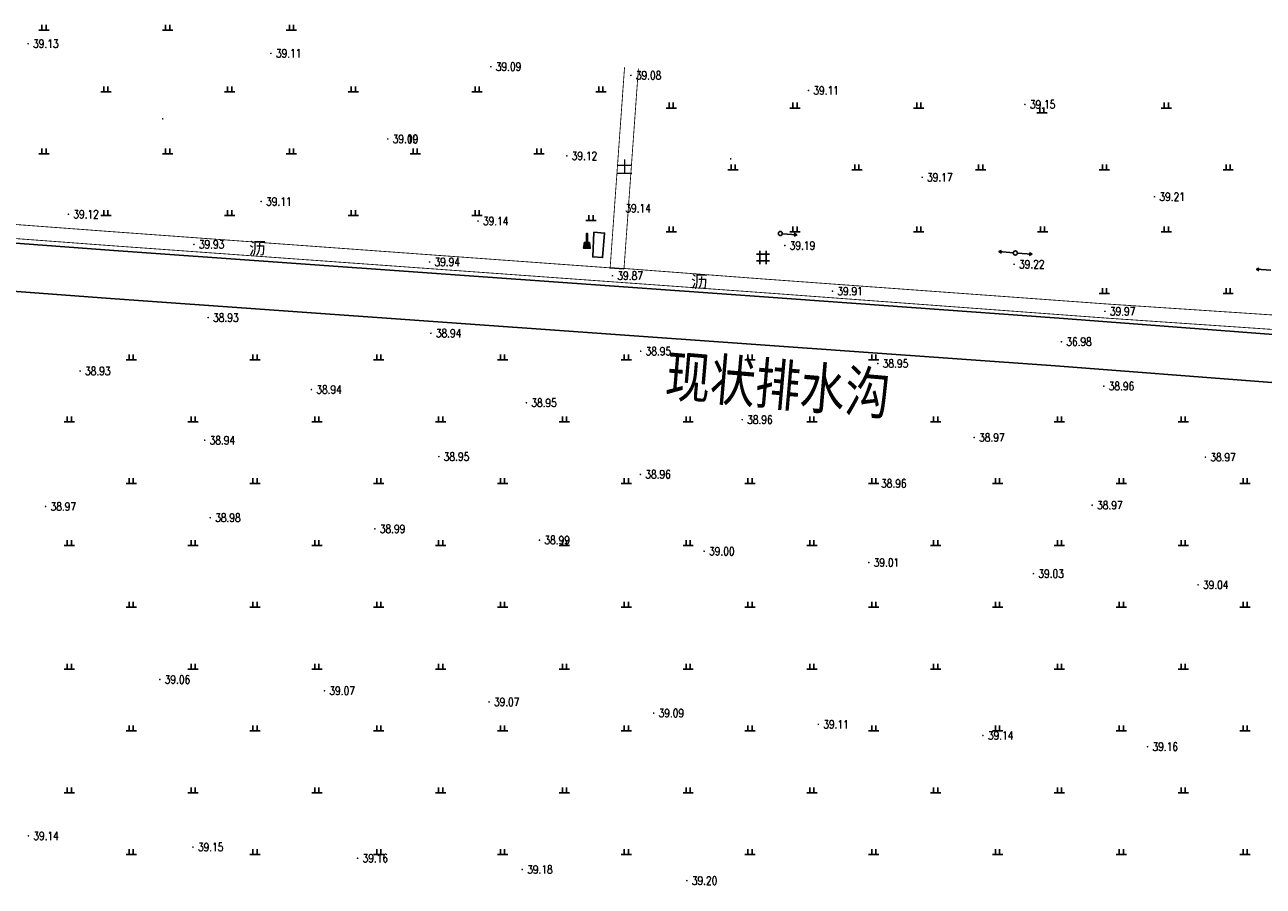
# Model space of a CAD drawing. Extents: x 456755 to 458049, y 3845626 to 3853218.
# Tile 32 of 80: x 457154 to 457454, y 3848751 to 3848960. Entities that reach past the tile are written whole.
import ezdxf
from ezdxf.enums import TextEntityAlignment as Align

# ---------------------------------------------------------------- set-up
doc = ezdxf.new("R2010")
doc.units = 0
doc.header["$PDMODE"] = 34
doc.header["$PDSIZE"] = 0.2
doc.linetypes.add('X2', pattern=[10, 8, -2])
doc.linetypes.add('X3', pattern=[5, 4, -1])
doc.layers.get('0').update_dxf_attribs({"linetype": 'CONTINUOUS'})
for name, color, linetype in [('DLDW', 11, 'CONTINUOUS'), ('DLSS', 4, 'CONTINUOUS'), ('DMTZ', 3, 'CONTINUOUS'), ('GCD', 1, 'CONTINUOUS'), ('GXYZ', 2, 'CONTINUOUS'), ('SXSS', 5, 'CONTINUOUS'), ('ZBTZ', 3, 'CONTINUOUS')]:
    doc.layers.add(name, color=color, linetype=linetype)
doc.styles.add('HZ', font='rs.shx', dxfattribs={"width": 0.8, "bigfont": 'hztxt.shx'})
doc.styles.add('仿宋体', font='仿宋_GB2312.ttf', dxfattribs={"width": 0.8})
doc.styles.add('黑体', font='simhei.ttf')
doc.linetypes.add('10411', pattern='A,2,[150,AAA.SHX,S=1,R=0,X=0,Y=1],2,[151,AAA.SHX,S=1,R=0,X=0,Y=3],1e-11', length=4)
doc.linetypes.add('1161', pattern='A,0,[149,AAA.SHX,S=0.15,R=0,X=0,Y=0],-1.6', length=1.6)
doc.linetypes.add('8352', pattern='A,1.5,[145,AAA.SHX,S=1,R=0,X=0,Y=1],1.5,-1,3,-1', length=8)

# ---------------------------------------------------------------- blocks, each defined once
blk = doc.blocks.new('gc013b')
at = {"linetype": 'Continuous'}
blk.add_line((0.5, 0), (4, 0), dxfattribs=at)
at = {"linetype": 'Continuous', "flags": 128}
blk.add_lwpolyline([(3.39, 0.35), (4, 0), (3.39, -0.35)], dxfattribs=at)
blk = doc.blocks.new('gc170')
at = {"linetype": 'Continuous'}
blk.add_circle((0, 0), 0.5, dxfattribs=at)
blk = doc.blocks.new('gc146')
for points in [[(1.6, 0.82), (-1.6, 0.82)], [(-0.8, -1.58), (-0.8, 1.62)], [(0.8, 1.62), (0.8, -1.58)], [(-1.6, -0.78), (1.6, -0.78)]]:
    blk.add_lwpolyline(points)
blk = doc.blocks.new('gc119')
for p, q in [((-1.25, 0), (1.25, 0)), ((-0.5, 1.3), (-0.5, 0)), ((0.5, 1.3), (0.5, 0))]:
    blk.add_line(p, q)
blk = doc.blocks.new('*U30')
at = {"linetype": 'Continuous'}
for points in [[(0, 2.5), (0.1, 3.6), (-0.1, 3.6)], [(0, 2.5), (-0.1, 3.6), (-0.1, 1.4)], [(0, 2.5), (0.1, 1.4), (0.1, 3.6)], [(0, 2.5), (-0.1, 1.4), (0.1, 1.4)]]:
    blk.add_solid(points, dxfattribs=at)
blk = doc.blocks.new('*U31')
at = {"linetype": 'Continuous'}
for points in [[(-0.1, -0.1), (-0.6, 0.6), (-0.8, -0.8)], [(-0.1, -0.1), (0.6, 0.6), (-0.6, 0.6)], [(-0.1, -0.1), (0.8, -0.8), (0.6, 0.6)], [(-0.1, -0.1), (-0.8, -0.8), (0.8, -0.8)]]:
    blk.add_solid(points, dxfattribs=at)
blk = doc.blocks.new('gc017')
for p, q in [((-0.6, 0.6), (-0.8, -0.8)), ((-0.6, 0.6), (0.6, 0.6)), ((0.6, 0.6), (0.8, -0.8)), ((-0.8, -0.8), (0.8, -0.8))]:
    blk.add_line(p, q)
for points in [[(0.6, 0.6), (-0.6, 0.6), (-0.8, -0.8), (0.8, -0.8)], [(-0.1, 0.6), (0.1, 0.6), (0.1, 2.8), (-0.1, 2.8)]]:
    blk.add_lwpolyline(points, close=True)
at = {"const_width": 0.2}
blk.add_lwpolyline([(-0.6, 0.6), (-0.6, 0.6), (-0.6, 0.6)], dxfattribs=at)
blk.add_point((0, 0))
at = {"linetype": 'Continuous'}
for name, p in [('*U31', (0, 0)), ('*U30', (0, -0.8))]:
    blk.add_blockref(name, p, dxfattribs=at)
blk = doc.blocks.new('GC200')
at = {"linetype": 'Continuous', "const_width": 0.2, "flags": 128}
blk.add_lwpolyline([(-0.1, 0, 1), (0.1, 0, 1)], format="xyb", close=True, dxfattribs=at)

msp = doc.modelspace()

# ---------------------------------------------------------------- linework, layer by layer
at = {"layer": 'DLDW', "linetype": '1161', "elevation": 1.9, "flags": 128}
msp.add_lwpolyline([(457291.62, 3848910.01), (457291.36, 3848904.03), (457293.77, 3848903.84), (457294.25, 3848909.79)], close=True, dxfattribs=at)
at = {"layer": 'DLSS', "linetype": 'X3', "const_width": 0.2, "elevation": 1.72, "flags": 128}
msp.add_lwpolyline([(457295.6, 3848901.45), (457297.96, 3848934.29), (457299.09, 3848950.03)], dxfattribs=at)
at = {"layer": 'DLSS', "linetype": 'Continuous', "const_width": 0.2, "flags": 128}
for points, elevation in [([(457298.96, 3848901.21), (457301.32, 3848934.05), (457302.45, 3848949.79)], 1.72), ([(457742.24, 3848866.76), (457621.54, 3848875.13), (457415.62, 3848889.19), (457333.74, 3848895.26), (457174.91, 3848906.72), (457030.58, 3848917.43), (456985.76, 3848919.11), (456984.6, 3848918.93), (456984.14, 3848918.71), (456983.56, 3848905.47), (456980.7, 3848851.1), (456971.51, 3848710.93), (456971.28, 3848708.05)], -37.75)]:
    msp.add_lwpolyline(points, dxfattribs=dict(at, elevation=elevation))
at = {"layer": 'DLSS', "linetype": 'X2', "const_width": 0.2, "flags": 128}
for points, elevation in [([(457295.54, 3848901.36), (457174.33, 3848910.17), (457031.3, 3848920.84), (456985.2, 3848923.65), (456983.12, 3848923.7)], 2.12), ([(457744.15, 3848870.13), (457622.01, 3848878.58), (457501.02, 3848886.96), (457416.5, 3848892.56), (457332.45, 3848898.68), (457298.96, 3848901.21)], 1.72)]:
    msp.add_lwpolyline(points, dxfattribs=dict(at, elevation=elevation))
at = {"layer": 'DMTZ', "color": 5, "linetype": '10411', "elevation": 2.21, "flags": 128}
for points in [[(457742.09, 3848864.57), (457621.39, 3848872.94), (457505.14, 3848881.46), (457404.43, 3848889.19), (457332.84, 3848894.29), (457175.29, 3848905.55), (457030.22, 3848916.38), (456985.66, 3848918.25)], [(456984.87, 3848906.2), (457029.54, 3848904.73), (457174.44, 3848893.92), (457332.01, 3848882.66), (457403.57, 3848877.56), (457504.27, 3848869.83), (457620.56, 3848861.31), (457725.77, 3848854.02), (457741.63, 3848853.19)]]:
    msp.add_lwpolyline(points, dxfattribs=at)
at = {"layer": 'ZBTZ', "linetype": '1161', "elevation": 2.12, "flags": 128}
msp.add_lwpolyline([(457295.54, 3848901.36), (457298.95, 3848901.11)], dxfattribs=at)

# ---------------------------------------------------------------- block references
at = {"layer": 'DLDW', "linetype": '1161'}
msp.add_blockref('gc017', (457289.97, 3848906.92, -37.75), dxfattribs=at)
at = {"layer": 'GCD', "linetype": 'Continuous'}
ref = msp.add_blockref('GC200', (457154.51, 3848955.73, 1.38), dxfattribs=at)
ref.add_attrib('height', '39.13', dxfattribs={"linetype": 'Continuous', "height": 2, "style": 'HZ', "width": 0.8}).set_placement((457155.71, 3848955.73, -37.75), align=Align.MIDDLE_LEFT)
ref = msp.add_blockref('GC200', (457213.37, 3848953.39, 1.36), dxfattribs=at)
ref.add_attrib('height', '39.11', dxfattribs={"linetype": 'Continuous', "height": 2, "style": 'HZ', "width": 0.8}).set_placement((457214.57, 3848953.39, -37.75), align=Align.MIDDLE_LEFT)
ref = msp.add_blockref('GC200', (457266.68, 3848950.15, 1.34), dxfattribs=at)
ref.add_attrib('height', '39.09', dxfattribs={"linetype": 'Continuous', "height": 2, "style": 'HZ', "width": 0.8}).set_placement((457267.88, 3848950.15, -37.75), align=Align.MIDDLE_LEFT)
ref = msp.add_blockref('GC200', (457300.63, 3848948.05, 1.33), dxfattribs=at)
ref.add_attrib('height', '39.08', dxfattribs={"linetype": 'Continuous', "height": 2, "style": 'HZ', "width": 0.8}).set_placement((457301.83, 3848948.05, -37.75), align=Align.MIDDLE_LEFT)
ref = msp.add_blockref('GC200', (457343.67, 3848944.4, 1.36), dxfattribs=at)
ref.add_attrib('height', '39.11', dxfattribs={"linetype": 'Continuous', "height": 2, "style": 'HZ', "width": 0.8}).set_placement((457344.87, 3848944.4, -37.75), align=Align.MIDDLE_LEFT)
ref = msp.add_blockref('GC200', (457396.14, 3848941, 1.4), dxfattribs=at)
ref.add_attrib('height', '39.15', dxfattribs={"linetype": 'Continuous', "height": 2, "style": 'HZ', "width": 0.8}).set_placement((457397.34, 3848941, -37.75), align=Align.MIDDLE_LEFT)
ref = msp.add_blockref('GC200', (457187.13, 3848937.5, 1.35), dxfattribs=at)
ref.add_attrib('height', '39.10', dxfattribs={"linetype": 'Continuous', "height": 2, "style": 'HZ', "width": 0.8}).set_placement((457242.9, 3848932.62, -37.75), align=Align.MIDDLE_LEFT)
ref = msp.add_blockref('GC200', (457241.7, 3848932.62, 1.34), dxfattribs=at)
ref.add_attrib('height', '39.09', dxfattribs={"linetype": 'Continuous', "height": 2, "style": 'HZ', "width": 0.8}).set_placement((457242.9, 3848932.62, -37.75), align=Align.MIDDLE_LEFT)
ref = msp.add_blockref('GC200', (457285.09, 3848928.51, 1.37), dxfattribs=at)
ref.add_attrib('height', '39.12', dxfattribs={"linetype": 'Continuous', "height": 2, "style": 'HZ', "width": 0.8}).set_placement((457286.29, 3848928.51, -37.75), align=Align.MIDDLE_LEFT)
ref = msp.add_blockref('GC200', (457324.82, 3848927.78, 1.39), dxfattribs=at)
ref.add_attrib('height', '39.14', dxfattribs={"linetype": 'Continuous', "height": 2, "style": 'HZ', "width": 0.8}).set_placement((457299.29, 3848915.82, -37.75), align=Align.MIDDLE_LEFT)
ref = msp.add_blockref('GC200', (457371.22, 3848923.33, 1.42), dxfattribs=at)
ref.add_attrib('height', '39.17', dxfattribs={"linetype": 'Continuous', "height": 2, "style": 'HZ', "width": 0.8}).set_placement((457372.42, 3848923.33, -37.75), align=Align.MIDDLE_LEFT)
ref = msp.add_blockref('GC200', (457211, 3848917.44, 1.36), dxfattribs=at)
ref.add_attrib('height', '39.11', dxfattribs={"linetype": 'Continuous', "height": 2, "style": 'HZ', "width": 0.8}).set_placement((457212.2, 3848917.44, -37.75), align=Align.MIDDLE_LEFT)
ref = msp.add_blockref('GC200', (457427.55, 3848918.61, 1.46), dxfattribs=at)
ref.add_attrib('height', '39.21', dxfattribs={"linetype": 'Continuous', "height": 2, "style": 'HZ', "width": 0.8}).set_placement((457428.75, 3848918.61, -37.75), align=Align.MIDDLE_LEFT)
ref = msp.add_blockref('GC200', (457164.27, 3848914.36, 1.37), dxfattribs=at)
ref.add_attrib('height', '39.12', dxfattribs={"linetype": 'Continuous', "height": 2, "style": 'HZ', "width": 0.8}).set_placement((457165.47, 3848914.36, -37.75), align=Align.MIDDLE_LEFT)
ref = msp.add_blockref('GC200', (457263.57, 3848912.71, 1.39), dxfattribs=at)
ref.add_attrib('height', '39.14', dxfattribs={"linetype": 'Continuous', "height": 2, "style": 'HZ', "width": 0.8}).set_placement((457264.77, 3848912.71, -37.75), align=Align.MIDDLE_LEFT)
ref = msp.add_blockref('GC200', (457194.7, 3848907.05, 2.18), dxfattribs=at)
ref.add_attrib('height', '39.93', dxfattribs={"linetype": 'Continuous', "height": 2, "style": 'HZ', "width": 0.8}).set_placement((457195.9, 3848907.05, -37.75), align=Align.MIDDLE_LEFT)
ref = msp.add_blockref('GC200', (457337.93, 3848906.77, 1.44), dxfattribs=at)
ref.add_attrib('height', '39.19', dxfattribs={"linetype": 'Continuous', "height": 2, "style": 'HZ', "width": 0.8}).set_placement((457339.13, 3848906.77, -37.75), align=Align.MIDDLE_LEFT)
ref = msp.add_blockref('GC200', (457251.82, 3848902.79, 2.19), dxfattribs=at)
ref.add_attrib('height', '39.94', dxfattribs={"linetype": 'Continuous', "height": 2, "style": 'HZ', "width": 0.8}).set_placement((457253.02, 3848902.79, -37.75), align=Align.MIDDLE_LEFT)
ref = msp.add_blockref('GC200', (457393.52, 3848902.22, 1.47), dxfattribs=at)
ref.add_attrib('height', '39.22', dxfattribs={"linetype": 'Continuous', "height": 2, "style": 'HZ', "width": 0.8}).set_placement((457394.72, 3848902.22, -37.75), align=Align.MIDDLE_LEFT)
ref = msp.add_blockref('GC200', (457296.16, 3848899.45, 2.12), dxfattribs=at)
ref.add_attrib('height', '39.87', dxfattribs={"linetype": 'Continuous', "height": 2, "style": 'HZ', "width": 0.8}).set_placement((457297.36, 3848899.45, -37.75), align=Align.MIDDLE_LEFT)
ref = msp.add_blockref('GC200', (457349.48, 3848895.71, 2.16), dxfattribs=at)
ref.add_attrib('height', '39.91', dxfattribs={"linetype": 'Continuous', "height": 2, "style": 'HZ', "width": 0.8}).set_placement((457350.68, 3848895.71, -37.75), align=Align.MIDDLE_LEFT)
ref = msp.add_blockref('GC200', (457198.15, 3848889.29, 1.18), dxfattribs=at)
ref.add_attrib('height', '38.93', dxfattribs={"linetype": 'Continuous', "height": 2, "style": 'HZ', "width": 0.8}).set_placement((457199.35, 3848889.29, -37.75), align=Align.MIDDLE_LEFT)
ref = msp.add_blockref('GC200', (457415.54, 3848890.81, 2.22), dxfattribs=at)
ref.add_attrib('height', '39.97', dxfattribs={"linetype": 'Continuous', "height": 2, "style": 'HZ', "width": 0.8}).set_placement((457416.74, 3848890.81, -37.75), align=Align.MIDDLE_LEFT)
ref = msp.add_blockref('GC200', (457252.15, 3848885.5, 1.19), dxfattribs=at)
ref.add_attrib('height', '38.94', dxfattribs={"linetype": 'Continuous', "height": 2, "style": 'HZ', "width": 0.8}).set_placement((457253.35, 3848885.5, -37.75), align=Align.MIDDLE_LEFT)
ref = msp.add_blockref('GC200', (457404.98, 3848883.44, -0.77), dxfattribs=at)
ref.add_attrib('height', '36.98', dxfattribs={"linetype": 'Continuous', "height": 2, "style": 'HZ', "width": 0.8}).set_placement((457406.18, 3848883.44, -37.75), align=Align.MIDDLE_LEFT)
ref = msp.add_blockref('GC200', (457303, 3848881.13, 1.2), dxfattribs=at)
ref.add_attrib('height', '38.95', dxfattribs={"linetype": 'Continuous', "height": 2, "style": 'HZ', "width": 0.8}).set_placement((457304.2, 3848881.13, -37.75), align=Align.MIDDLE_LEFT)
ref = msp.add_blockref('GC200', (457360.49, 3848878.16, 1.21), dxfattribs=at)
ref.add_attrib('height', '38.95', dxfattribs={"linetype": 'Continuous', "height": 2, "style": 'HZ', "width": 0.8}).set_placement((457361.69, 3848878.16, -37.75), align=Align.MIDDLE_LEFT)
ref = msp.add_blockref('GC200', (457167.11, 3848876.33, 1.19), dxfattribs=at)
ref.add_attrib('height', '38.93', dxfattribs={"linetype": 'Continuous', "height": 2, "style": 'HZ', "width": 0.8}).set_placement((457168.31, 3848876.33, -37.75), align=Align.MIDDLE_LEFT)
ref = msp.add_blockref('GC200', (457223.17, 3848871.83, 1.19), dxfattribs=at)
ref.add_attrib('height', '38.94', dxfattribs={"linetype": 'Continuous', "height": 2, "style": 'HZ', "width": 0.8}).set_placement((457224.37, 3848871.83, -37.75), align=Align.MIDDLE_LEFT)
ref = msp.add_blockref('GC200', (457415.26, 3848872.67, 1.21), dxfattribs=at)
ref.add_attrib('height', '38.96', dxfattribs={"linetype": 'Continuous', "height": 2, "style": 'HZ', "width": 0.8}).set_placement((457416.46, 3848872.67, -37.75), align=Align.MIDDLE_LEFT)
ref = msp.add_blockref('GC200', (457275.29, 3848868.63, 1.2), dxfattribs=at)
ref.add_attrib('height', '38.95', dxfattribs={"linetype": 'Continuous', "height": 2, "style": 'HZ', "width": 0.8}).set_placement((457276.49, 3848868.63, -37.75), align=Align.MIDDLE_LEFT)
ref = msp.add_blockref('GC200', (457327.61, 3848864.53, 1.21), dxfattribs=at)
ref.add_attrib('height', '38.96', dxfattribs={"linetype": 'Continuous', "height": 2, "style": 'HZ', "width": 0.8}).set_placement((457328.81, 3848864.53, -37.75), align=Align.MIDDLE_LEFT)
ref = msp.add_blockref('GC200', (457197.31, 3848859.53, 1.19), dxfattribs=at)
ref.add_attrib('height', '38.94', dxfattribs={"linetype": 'Continuous', "height": 2, "style": 'HZ', "width": 0.8}).set_placement((457198.51, 3848859.53, -37.75), align=Align.MIDDLE_LEFT)
ref = msp.add_blockref('GC200', (457383.84, 3848860.21, 1.22), dxfattribs=at)
ref.add_attrib('height', '38.97', dxfattribs={"linetype": 'Continuous', "height": 2, "style": 'HZ', "width": 0.8}).set_placement((457385.04, 3848860.21, -37.75), align=Align.MIDDLE_LEFT)
ref = msp.add_blockref('GC200', (457254.07, 3848855.56, 1.2), dxfattribs=at)
ref.add_attrib('height', '38.95', dxfattribs={"linetype": 'Continuous', "height": 2, "style": 'HZ', "width": 0.8}).set_placement((457255.27, 3848855.56, -37.75), align=Align.MIDDLE_LEFT)
ref = msp.add_blockref('GC200', (457439.88, 3848855.44, 1.22), dxfattribs=at)
ref.add_attrib('height', '38.97', dxfattribs={"linetype": 'Continuous', "height": 2, "style": 'HZ', "width": 0.8}).set_placement((457441.08, 3848855.44, -37.75), align=Align.MIDDLE_LEFT)
ref = msp.add_blockref('GC200', (457302.93, 3848851.26, 1.21), dxfattribs=at)
ref.add_attrib('height', '38.96', dxfattribs={"linetype": 'Continuous', "height": 2, "style": 'HZ', "width": 0.8}).set_placement((457304.13, 3848851.26, -37.75), align=Align.MIDDLE_LEFT)
ref = msp.add_blockref('GC200', (457360.07, 3848849.06, 1.22), dxfattribs=at)
ref.add_attrib('height', '38.96', dxfattribs={"linetype": 'Continuous', "height": 2, "style": 'HZ', "width": 0.8}).set_placement((457361.27, 3848849.06, -37.75), align=Align.MIDDLE_LEFT)
ref = msp.add_blockref('GC200', (457158.75, 3848843.47, 1.22), dxfattribs=at)
ref.add_attrib('height', '38.97', dxfattribs={"linetype": 'Continuous', "height": 2, "style": 'HZ', "width": 0.8}).set_placement((457159.95, 3848843.47, -37.75), align=Align.MIDDLE_LEFT)
ref = msp.add_blockref('GC200', (457412.44, 3848843.79, 1.22), dxfattribs=at)
ref.add_attrib('height', '38.97', dxfattribs={"linetype": 'Continuous', "height": 2, "style": 'HZ', "width": 0.8}).set_placement((457413.64, 3848843.79, -37.75), align=Align.MIDDLE_LEFT)
ref = msp.add_blockref('GC200', (457198.66, 3848840.75, 1.23), dxfattribs=at)
ref.add_attrib('height', '38.98', dxfattribs={"linetype": 'Continuous', "height": 2, "style": 'HZ', "width": 0.8}).set_placement((457199.86, 3848840.75, -37.75), align=Align.MIDDLE_LEFT)
ref = msp.add_blockref('GC200', (457238.57, 3848838.04, 1.24), dxfattribs=at)
ref.add_attrib('height', '38.99', dxfattribs={"linetype": 'Continuous', "height": 2, "style": 'HZ', "width": 0.8}).set_placement((457239.77, 3848838.04, -37.75), align=Align.MIDDLE_LEFT)
ref = msp.add_blockref('GC200', (457278.47, 3848835.32, 1.24), dxfattribs=at)
ref.add_attrib('height', '38.99', dxfattribs={"linetype": 'Continuous', "height": 2, "style": 'HZ', "width": 0.8}).set_placement((457279.67, 3848835.32, -37.75), align=Align.MIDDLE_LEFT)
ref = msp.add_blockref('GC200', (457318.38, 3848832.61, 1.25), dxfattribs=at)
ref.add_attrib('height', '39.00', dxfattribs={"linetype": 'Continuous', "height": 2, "style": 'HZ', "width": 0.8}).set_placement((457319.58, 3848832.61, -37.75), align=Align.MIDDLE_LEFT)
ref = msp.add_blockref('GC200', (457358.29, 3848829.89, 1.27), dxfattribs=at)
ref.add_attrib('height', '39.01', dxfattribs={"linetype": 'Continuous', "height": 2, "style": 'HZ', "width": 0.8}).set_placement((457359.49, 3848829.89, -37.75), align=Align.MIDDLE_LEFT)
ref = msp.add_blockref('GC200', (457398.2, 3848827.18, 1.28), dxfattribs=at)
ref.add_attrib('height', '39.03', dxfattribs={"linetype": 'Continuous', "height": 2, "style": 'HZ', "width": 0.8}).set_placement((457399.4, 3848827.18, -37.75), align=Align.MIDDLE_LEFT)
ref = msp.add_blockref('GC200', (457438.11, 3848824.46, 1.29), dxfattribs=at)
ref.add_attrib('height', '39.04', dxfattribs={"linetype": 'Continuous', "height": 2, "style": 'HZ', "width": 0.8}).set_placement((457439.31, 3848824.46, -37.75), align=Align.MIDDLE_LEFT)
ref = msp.add_blockref('GC200', (457186.43, 3848801.49, 1.31), dxfattribs=at)
ref.add_attrib('height', '39.06', dxfattribs={"linetype": 'Continuous', "height": 2, "style": 'HZ', "width": 0.8}).set_placement((457187.63, 3848801.49, -37.75), align=Align.MIDDLE_LEFT)
ref = msp.add_blockref('GC200', (457226.34, 3848798.78, 1.32), dxfattribs=at)
ref.add_attrib('height', '39.07', dxfattribs={"linetype": 'Continuous', "height": 2, "style": 'HZ', "width": 0.8}).set_placement((457227.54, 3848798.78, -37.75), align=Align.MIDDLE_LEFT)
ref = msp.add_blockref('GC200', (457266.24, 3848796.06, 1.33), dxfattribs=at)
ref.add_attrib('height', '39.07', dxfattribs={"linetype": 'Continuous', "height": 2, "style": 'HZ', "width": 0.8}).set_placement((457267.44, 3848796.06, -37.75), align=Align.MIDDLE_LEFT)
ref = msp.add_blockref('GC200', (457306.15, 3848793.35, 1.34), dxfattribs=at)
ref.add_attrib('height', '39.09', dxfattribs={"linetype": 'Continuous', "height": 2, "style": 'HZ', "width": 0.8}).set_placement((457307.35, 3848793.35, -37.75), align=Align.MIDDLE_LEFT)
ref = msp.add_blockref('GC200', (457346.06, 3848790.63, 1.37), dxfattribs=at)
ref.add_attrib('height', '39.11', dxfattribs={"linetype": 'Continuous', "height": 2, "style": 'HZ', "width": 0.8}).set_placement((457347.26, 3848790.63, -37.75), align=Align.MIDDLE_LEFT)
ref = msp.add_blockref('GC200', (457385.97, 3848787.92, 1.39), dxfattribs=at)
ref.add_attrib('height', '39.14', dxfattribs={"linetype": 'Continuous', "height": 2, "style": 'HZ', "width": 0.8}).set_placement((457387.17, 3848787.92, -37.75), align=Align.MIDDLE_LEFT)
ref = msp.add_blockref('GC200', (457425.87, 3848785.2, 1.41), dxfattribs=at)
ref.add_attrib('height', '39.16', dxfattribs={"linetype": 'Continuous', "height": 2, "style": 'HZ', "width": 0.8}).set_placement((457427.07, 3848785.2, -37.75), align=Align.MIDDLE_LEFT)
ref = msp.add_blockref('GC200', (457154.57, 3848763.57, 1.39), dxfattribs=at)
ref.add_attrib('height', '39.14', dxfattribs={"linetype": 'Continuous', "height": 2, "style": 'HZ', "width": 0.8}).set_placement((457155.77, 3848763.57, -37.75), align=Align.MIDDLE_LEFT)
ref = msp.add_blockref('GC200', (457194.47, 3848760.85, 1.4), dxfattribs=at)
ref.add_attrib('height', '39.15', dxfattribs={"linetype": 'Continuous', "height": 2, "style": 'HZ', "width": 0.8}).set_placement((457195.67, 3848760.85, -37.75), align=Align.MIDDLE_LEFT)
ref = msp.add_blockref('GC200', (457234.38, 3848758.14, 1.41), dxfattribs=at)
ref.add_attrib('height', '39.16', dxfattribs={"linetype": 'Continuous', "height": 2, "style": 'HZ', "width": 0.8}).set_placement((457235.58, 3848758.14, -37.75), align=Align.MIDDLE_LEFT)
ref = msp.add_blockref('GC200', (457274.29, 3848755.42, 1.43), dxfattribs=at)
ref.add_attrib('height', '39.18', dxfattribs={"linetype": 'Continuous', "height": 2, "style": 'HZ', "width": 0.8}).set_placement((457275.49, 3848755.42, -37.75), align=Align.MIDDLE_LEFT)
ref = msp.add_blockref('GC200', (457314.2, 3848752.71, 1.46), dxfattribs=at)
ref.add_attrib('height', '39.20', dxfattribs={"linetype": 'Continuous', "height": 2, "style": 'HZ', "width": 0.8}).set_placement((457315.4, 3848752.71, -37.75), align=Align.MIDDLE_LEFT)
at = {"layer": 'GXYZ', "linetype": 'Continuous'}
for p in [(457336.83, 3848909.69, -37.75), (457393.83, 3848904.96, -37.75)]:
    msp.add_blockref('gc170', p, dxfattribs=at)
for p, rotation in [((457336.83, 3848909.69, -37.75), 355.2564068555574), ((457393.83, 3848904.96, -37.75), 175.2564068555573), ((457393.83, 3848904.96, -37.75), 356.1307007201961), ((457456.28, 3848900.74, -37.75), 176.1307007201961)]:
    msp.add_blockref('gc013b', p, dxfattribs=dict(at, rotation=rotation))
at = {"layer": 'SXSS', "linetype": 'Continuous'}
msp.add_blockref('gc146', (457332.65, 3848903.84, 1.73), dxfattribs=at)
at = {"layer": 'ZBTZ', "linetype": 'Continuous'}
for p in [(457158.35, 3848959.03, -37.75), (457188.35, 3848959.03, -37.75), (457218.35, 3848959.03, -37.75), (457173.35, 3848944.03, -37.75), (457203.35, 3848944.03, -37.75), (457233.35, 3848944.03, -37.75), (457263.35, 3848944.03, -37.75), (457293.35, 3848944.03, -37.75), (457310.41, 3848940.13, -37.75), (457340.41, 3848940.13, -37.75), (457370.41, 3848940.13, -37.75), (457430.41, 3848940.13, -37.75), (457400.25, 3848938.93, -37.75), (457158.35, 3848929.03, -37.75), (457188.35, 3848929.03, -37.75), (457218.35, 3848929.03, -37.75), (457248.35, 3848929.03, -37.75), (457278.35, 3848929.03, -37.75), (457325.41, 3848925.13, -37.75), (457355.41, 3848925.13, -37.75), (457385.41, 3848925.13, -37.75), (457415.41, 3848925.13, -37.75), (457445.41, 3848925.13, -37.75), (457173.35, 3848914.03, -37.75), (457203.35, 3848914.03, -37.75), (457233.35, 3848914.03, -37.75), (457263.35, 3848914.03, -37.75), (457290.95, 3848912.85, -37.75), (457310.41, 3848910.13, -37.75), (457340.41, 3848910.13, -37.75), (457370.41, 3848910.13, -37.75), (457400.41, 3848910.13, -37.75), (457430.41, 3848910.13, -37.75), (457415.41, 3848895.13, -37.75), (457445.41, 3848895.13, -37.75), (457179.51, 3848879.03, -37.75), (457209.51, 3848879.03, -37.75), (457239.51, 3848879.03, -37.75), (457269.51, 3848879.03, -37.75), (457299.51, 3848879.03, -37.75), (457329.51, 3848879.03, -37.75), (457359.51, 3848879.03, -37.75), (457164.51, 3848864.03, -37.75), (457194.51, 3848864.03, -37.75), (457224.51, 3848864.03, -37.75), (457254.51, 3848864.03, -37.75), (457284.51, 3848864.03, -37.75), (457314.51, 3848864.03, -37.75), (457344.51, 3848864.03, -37.75), (457374.51, 3848864.03, -37.75), (457404.51, 3848864.03, -37.75), (457434.51, 3848864.03, -37.75), (457179.51, 3848849.03, -37.75), (457209.51, 3848849.03, -37.75), (457239.51, 3848849.03, -37.75), (457269.51, 3848849.03, -37.75), (457299.51, 3848849.03, -37.75), (457329.51, 3848849.03, -37.75), (457359.51, 3848849.03, -37.75), (457389.51, 3848849.03, -37.75), (457419.51, 3848849.03, -37.75), (457449.51, 3848849.03, -37.75), (457164.51, 3848834.03, -37.75), (457194.51, 3848834.03, -37.75), (457224.51, 3848834.03, -37.75), (457254.51, 3848834.03, -37.75), (457284.51, 3848834.03, -37.75), (457314.51, 3848834.03, -37.75), (457344.51, 3848834.03, -37.75), (457374.51, 3848834.03, -37.75), (457404.51, 3848834.03, -37.75), (457434.51, 3848834.03, -37.75), (457179.51, 3848819.03, -37.75), (457209.51, 3848819.03, -37.75), (457239.51, 3848819.03, -37.75), (457269.51, 3848819.03, -37.75), (457299.51, 3848819.03, -37.75), (457329.51, 3848819.03, -37.75), (457359.51, 3848819.03, -37.75), (457389.51, 3848819.03, -37.75), (457419.51, 3848819.03, -37.75), (457449.51, 3848819.03, -37.75), (457164.51, 3848804.03, -37.75), (457194.51, 3848804.03, -37.75), (457224.51, 3848804.03, -37.75), (457254.51, 3848804.03, -37.75), (457284.51, 3848804.03, -37.75), (457314.51, 3848804.03, -37.75), (457344.51, 3848804.03, -37.75), (457374.51, 3848804.03, -37.75), (457404.51, 3848804.03, -37.75), (457434.51, 3848804.03, -37.75), (457179.51, 3848789.03, -37.75), (457209.51, 3848789.03, -37.75), (457239.51, 3848789.03, -37.75), (457269.51, 3848789.03, -37.75), (457299.51, 3848789.03, -37.75), (457329.51, 3848789.03, -37.75), (457359.51, 3848789.03, -37.75), (457389.51, 3848789.03, -37.75), (457419.51, 3848789.03, -37.75), (457449.51, 3848789.03, -37.75), (457164.51, 3848774.03, -37.75), (457194.51, 3848774.03, -37.75), (457224.51, 3848774.03, -37.75), (457254.51, 3848774.03, -37.75), (457284.51, 3848774.03, -37.75), (457314.51, 3848774.03, -37.75), (457344.51, 3848774.03, -37.75), (457374.51, 3848774.03, -37.75), (457404.51, 3848774.03, -37.75), (457434.51, 3848774.03, -37.75), (457179.51, 3848759.03, -37.75), (457209.51, 3848759.03, -37.75), (457239.51, 3848759.03, -37.75), (457269.51, 3848759.03, -37.75), (457299.51, 3848759.03, -37.75), (457329.51, 3848759.03, -37.75), (457359.51, 3848759.03, -37.75), (457389.51, 3848759.03, -37.75), (457419.51, 3848759.03, -37.75), (457449.51, 3848759.03, -37.75)]:
    msp.add_blockref('gc119', p, dxfattribs=at)

# ---------------------------------------------------------------- texts
at = {"layer": 'DLSS', "linetype": 'Continuous', "style": '黑体'}
for s, p in [('土', (457299.09, 3848925.91, -37.75)), ('沥', (457210.09, 3848906.13, -37.75)), ('沥', (457317.22, 3848898.03, -37.75))]:
    msp.add_text(s, height=3, dxfattribs=at).set_placement(p, align=Align.MIDDLE)
at = {"layer": 'SXSS', "linetype": '8352', "style": '仿宋体', "width": 0.8}
msp.add_text('现状排水沟', height=10, rotation=355.0584, dxfattribs=at).set_placement((457308.67, 3848870.39, -37.75))

doc.saveas('drawing.dxf')
